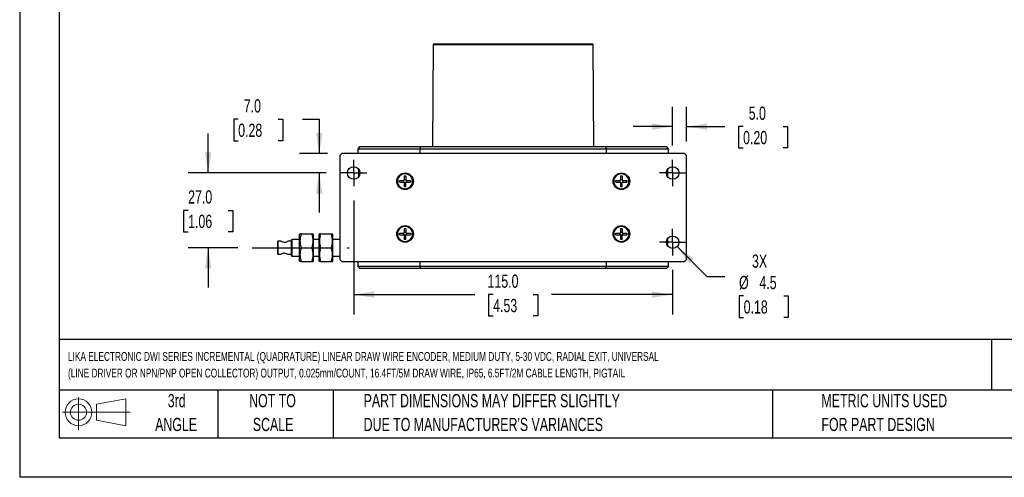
# Model space of a CAD drawing. Header units: millimetres. Extents: x 0 to 629, y 0 to 486.
# Tile 1 of 7: x 0 to 355, y 0 to 165. Entities that reach past the tile are written whole.
import ezdxf

# ---------------------------------------------------------------- set-up
doc = ezdxf.new("R2010")
doc.units = ezdxf.units.MM
doc.header["$LTSCALE"] = 2.25
doc.linetypes.add('CENTERX2', pattern=[20.32, 12.7, -2.54, 2.54, -2.54])
doc.layers.add('CENTER', color=40, linetype='CENTERX2')
doc.layers.add('SLD-DEFPOINTS', color=7, linetype='Continuous')
doc.layers.add('DIMENSIONS', color=140, linetype='Continuous', lineweight=25)
doc.layers.add('TEXT', color=140, linetype='Continuous', lineweight=25)
doc.styles.add('SLDTEXTSTYLE0', font='TXT', dxfattribs={"width": 0.7})
doc.dimstyles.new('SLDDIMSTYLE0', dxfattribs={"dimtxt": 4.855518, "dimasz": 7.4295, "dimexe": 0, "dimexo": 0.0625, "dimgap": 1.213879, "dimtad": 0, "dimtih": 1, "dimtoh": 1, "dimdec": 1, "dimrnd": 1e-09, "dimzin": 4, "dimdsep": 46, "dimtxsty": 'SLDTEXTSTYLE0', "dimsah": 1, "dimcen": 0.09, "dimadec": 0, "dimazin": 1, "dimtfac": 1, "dimtdec": 1, "dimtmove": 0, "dimatfit": 0, "dimfxl": 0, "dimfrac": 2, "dimtolj": 1, "dimtzin": 12, "dimarcsym": 0})
doc.dimstyles.new('SLDDIMSTYLE1', dxfattribs={"dimtxt": 4.855518, "dimasz": 7.4295, "dimexe": 0, "dimexo": 0.0625, "dimgap": 1.213879, "dimtad": 0, "dimtih": 1, "dimtoh": 1, "dimdec": 1, "dimrnd": 1e-09, "dimzin": 4, "dimdsep": 46, "dimtxsty": 'SLDTEXTSTYLE0', "dimsah": 1, "dimcen": 0.09, "dimadec": 0, "dimazin": 1, "dimtfac": 1, "dimtdec": 1, "dimtofl": 0, "dimtmove": 0, "dimatfit": 3, "dimfxl": 0, "dimfrac": 2, "dimtolj": 1, "dimtzin": 12, "dimarcsym": 0})
doc.dimstyles.new('SLDDIMSTYLE5', dxfattribs={"dimtxt": 4.855518, "dimasz": 7.4295, "dimexe": 0, "dimexo": 0.0625, "dimgap": 1.213879, "dimtad": 0, "dimtih": 1, "dimtoh": 1, "dimdec": 1, "dimrnd": 1e-09, "dimzin": 12, "dimdsep": 46, "dimtxsty": 'SLDTEXTSTYLE0', "dimsah": 1, "dimcen": 0, "dimadec": 0, "dimazin": 3, "dimtfac": 1, "dimtdec": 1, "dimtofl": 0, "dimtmove": 0, "dimatfit": 3, "dimfxl": 0, "dimfrac": 2, "dimtolj": 1, "dimtzin": 12, "dimarcsym": 0})

# ---------------------------------------------------------------- blocks, each defined once
blk = doc.blocks.new('Block11')
at = {"color": 7, "linetype": 'Continuous', "lineweight": 18}
for p, q in [((5.82, 11.95), (5.82, 0)), ((12.33, 9.38), (22.89, 11.32)), ((22.89, 11.32), (22.89, 1.65)), ((12.33, 3.59), (12.33, 9.38)), ((0, 6.48), (24.47, 6.48)), ((12.33, 3.59), (22.89, 1.65))]:
    blk.add_line(p, q, dxfattribs=at)
for radius in [4.84, 2.89]:
    blk.add_circle((5.82, 6.48), radius, dxfattribs=at)
blk = doc.blocks.new('Block12')
at = {"layer": 'SLD-DEFPOINTS'}
blk.add_blockref('Block11', (0, 0), dxfattribs=at)
blk = doc.blocks.new('SW_NOTE_0')
at = {"layer": 'TEXT', "color": 0, "linetype": 'CENTERX2', "lineweight": 18, "char_height": 3.19164, "attachment_point": 1, "style": 'SLDTEXTSTYLE0'}
for s, insert in [('LIKA ELECTRONIC DWI SERIES INCREMENTAL (QUADRATURE) LINEAR DRAW WIRE ENCODER, MEDIUM DUTY, 5-30 VDC, RADIAL EXIT, UNIVERSAL', (0, 4.11)), ('(LINE DRIVER OR NPN/PNP OPEN COLLECTOR) OUTPUT, 0.025mm/COUNT, 16.4FT/5M DRAW WIRE, IP65, 6.5FT/2M CABLE LENGTH, PIGTAIL', (0, -1.89))]:
    blk.add_mtext(s, dxfattribs=dict(at, insert=insert))
blk = doc.blocks.new('SW_NOTE_0_3')
at = {"layer": 'TEXT', "color": 0, "linetype": 'CENTERX2', "lineweight": 18, "char_height": 4.7625, "attachment_point": 1, "style": 'SLDTEXTSTYLE0'}
for s, insert in [('PART DIMENSIONS MAY DIFFER SLIGHTLY', (0, 6.14)), ("DUE TO MANUFACTURER'S VARIANCES", (0, -2.46))]:
    blk.add_mtext(s, dxfattribs=dict(at, insert=insert))
blk = doc.blocks.new('SW_NOTE_0_4')
at = {"layer": 'TEXT', "color": 0, "linetype": 'CENTERX2', "lineweight": 18, "char_height": 4.762, "attachment_point": 2, "style": 'SLDTEXTSTYLE0'}
for s, insert in [('NOT TO', (11.83, 6.14)), ('SCALE', (12.05, -2.46))]:
    blk.add_mtext(s, dxfattribs=dict(at, insert=insert))
blk = doc.blocks.new('SW_NOTE_0_5')
at = {"layer": 'TEXT', "color": 0, "linetype": 'CENTERX2', "lineweight": 18, "char_height": 4.762, "attachment_point": 2, "style": 'SLDTEXTSTYLE0'}
for s, insert in [('3rd', (5.21, 6.14)), ('ANGLE', (4.99, -2.46))]:
    blk.add_mtext(s, dxfattribs=dict(at, insert=insert))
blk = doc.blocks.new('SW_NOTE_0_6')
at = {"layer": 'TEXT', "color": 0, "linetype": 'CENTERX2', "lineweight": 18, "char_height": 4.7625, "attachment_point": 1, "style": 'SLDTEXTSTYLE0'}
for s, insert in [('METRIC UNITS USED', (0, 6.14)), ('FOR PART DESIGN', (0, -2.46))]:
    blk.add_mtext(s, dxfattribs=dict(at, insert=insert))
blk = doc.blocks.new('_D_20')
at = {"layer": 'DIMENSIONS'}
for p, q in [((235.44, 119.81), (235.44, 133.73)), ((240.44, 121.27), (240.44, 133.73)), ((235.44, 126.59), (221.15, 126.59)), ((240.44, 126.59), (254.26, 126.59)), ((260.84, 126.59), (259.21, 126.59)), ((259.21, 126.59), (259.21, 118.87)), ((275.26, 126.59), (276.89, 126.59)), ((276.89, 126.59), (276.89, 118.87)), ((259.21, 118.87), (260.84, 118.87)), ((276.89, 118.87), (275.26, 118.87))]:
    blk.add_line(p, q, dxfattribs=at)
for points in [[(235.44, 126.59), (228.01, 127.73), (228.01, 125.45)], [(240.44, 126.59), (247.87, 125.45), (247.87, 127.73)]]:
    blk.add_solid(points, dxfattribs=at)
at = {"layer": 'DIMENSIONS', "char_height": 4.762, "attachment_point": 1, "style": 'SLDTEXTSTYLE0'}
for s, insert in [('5.0', (262.86, 133.81)), ('0.20', (260.84, 125.01))]:
    blk.add_mtext(s, dxfattribs=dict(at, insert=insert))
blk = doc.blocks.new('_D_21')
at = {"layer": 'DIMENSIONS'}
for p, q in [((237.03, 83.26), (247.76, 72.52)), ((247.76, 72.52), (254.21, 72.52)), ((261.04, 65.47), (259.41, 65.47)), ((259.41, 65.47), (259.41, 57.75)), ((275.47, 65.47), (277.1, 65.47)), ((277.1, 65.47), (277.1, 57.75)), ((259.41, 57.75), (261.04, 57.75)), ((277.1, 57.75), (275.47, 57.75))]:
    blk.add_line(p, q, dxfattribs=at)
blk.add_solid([(237.03, 83.26), (241.47, 77.2), (243.09, 78.81)], dxfattribs=at)
at = {"layer": 'DIMENSIONS', "char_height": 4.762, "attachment_point": 1, "style": 'SLDTEXTSTYLE0'}
for s, insert in [('3X', (264.06, 80.42)), ('%%c', (259.39, 72.7)), ('4.5', (266.72, 72.7)), ('0.18', (261.04, 63.89))]:
    blk.add_mtext(s, dxfattribs=dict(at, insert=insert))
blk = doc.blocks.new('_D_22')
at = {"layer": 'DIMENSIONS'}
for p, q in [((120.44, 99.88), (120.44, 58.82)), ((235.44, 74.88), (235.44, 58.82)), ((120.44, 65.97), (164.14, 65.97)), ((170.72, 65.97), (169.09, 65.97)), ((169.09, 65.97), (169.09, 58.25)), ((185.15, 65.97), (186.78, 65.97)), ((186.78, 65.97), (186.78, 58.25)), ((235.44, 65.97), (191.73, 65.97)), ((169.09, 58.25), (170.72, 58.25)), ((186.78, 58.25), (185.15, 58.25))]:
    blk.add_line(p, q, dxfattribs=at)
for points in [[(120.44, 65.97), (127.87, 64.82), (127.87, 67.11)], [(235.44, 65.97), (228.01, 67.11), (228.01, 64.82)]]:
    blk.add_solid(points, dxfattribs=at)
at = {"layer": 'DIMENSIONS', "char_height": 4.762, "attachment_point": 1, "style": 'SLDTEXTSTYLE0'}
for s, insert in [('115.0', (168.7, 73.19)), ('4.53', (170.72, 64.39))]:
    blk.add_mtext(s, dxfattribs=dict(at, insert=insert))
blk = doc.blocks.new('_D_23')
at = {"layer": 'DIMENSIONS'}
for p, q in [((67.95, 109.85), (67.95, 124.14)), ((110.47, 109.85), (60.81, 109.85)), ((60.74, 96.35), (59.11, 96.35)), ((59.11, 96.35), (59.11, 88.63)), ((75.16, 96.35), (76.8, 96.35)), ((76.8, 96.35), (76.8, 88.63)), ((59.11, 88.63), (60.74, 88.63)), ((76.8, 88.63), (75.16, 88.63)), ((78.68, 82.85), (60.81, 82.85)), ((67.95, 82.85), (67.95, 68.56))]:
    blk.add_line(p, q, dxfattribs=at)
for points in [[(67.95, 109.85), (69.09, 117.28), (66.81, 117.28)], [(67.95, 82.85), (66.81, 75.42), (69.09, 75.42)]]:
    blk.add_solid(points, dxfattribs=at)
at = {"layer": 'DIMENSIONS', "char_height": 4.762, "attachment_point": 1, "style": 'SLDTEXTSTYLE0'}
for s, insert in [('27.0', (60.74, 103.58)), ('1.06', (60.74, 94.77))]:
    blk.add_mtext(s, dxfattribs=dict(at, insert=insert))
blk = doc.blocks.new('_D_24')
at = {"layer": 'DIMENSIONS'}
for p, q in [((78.79, 129.22), (77.16, 129.22)), ((77.16, 129.22), (77.16, 121.51)), ((93.22, 129.22), (94.85, 129.22)), ((94.85, 129.22), (94.85, 121.51)), ((101.97, 129.22), (108.02, 129.22)), ((108.02, 129.22), (108.02, 116.85)), ((77.16, 121.51), (78.79, 121.51)), ((94.85, 121.51), (93.22, 121.51)), ((111.01, 116.85), (100.87, 116.85)), ((110.47, 109.85), (100.87, 109.85)), ((108.02, 109.85), (108.02, 95.56))]:
    blk.add_line(p, q, dxfattribs=at)
for points in [[(108.02, 116.85), (109.16, 124.28), (106.88, 124.28)], [(108.02, 109.85), (106.88, 102.42), (109.16, 102.42)]]:
    blk.add_solid(points, dxfattribs=at)
at = {"layer": 'DIMENSIONS', "char_height": 4.762, "attachment_point": 1, "style": 'SLDTEXTSTYLE0'}
for s, insert in [('7.0', (80.81, 136.45)), ('0.28', (78.79, 127.65))]:
    blk.add_mtext(s, dxfattribs=dict(at, insert=insert))
blk = doc.blocks.new('SW_CENTERMARKSYMBOL_6')
at = {"layer": 'CENTER', "color": 0}
for p, q in [((0, 2.54), (0, 4.79)), ((-2.54, 0), (-4.79, 0)), ((0, 0), (-2.54, 0)), ((0, 0), (0, 2.54)), ((0, 0), (0, -2.54)), ((0, 0), (2.54, 0)), ((2.54, 0), (4.79, 0)), ((0, -2.54), (0, -4.79))]:
    blk.add_line(p, q, dxfattribs=at)
blk = doc.blocks.new('SW_CENTERMARKSYMBOL_7')
at = {"layer": 'CENTER', "color": 0}
for p, q in [((0, 2.54), (0, 4.79)), ((-2.54, 0), (-4.79, 0)), ((0, 0), (-2.54, 0)), ((0, 0), (0, 2.54)), ((0, 0), (0, -2.54)), ((0, 0), (2.54, 0)), ((2.54, 0), (4.79, 0)), ((0, -2.54), (0, -4.79))]:
    blk.add_line(p, q, dxfattribs=at)
blk = doc.blocks.new('SW_CENTERMARKSYMBOL_8')
at = {"layer": 'CENTER', "color": 0}
for p, q in [((0, 2.54), (0, 4.79)), ((-2.54, 0), (-4.79, 0)), ((0, 0), (-2.54, 0)), ((0, 0), (0, 2.54)), ((0, 0), (0, -2.54)), ((0, 0), (2.54, 0)), ((2.54, 0), (4.79, 0)), ((0, -2.54), (0, -4.79))]:
    blk.add_line(p, q, dxfattribs=at)

msp = doc.modelspace()

# ---------------------------------------------------------------- linework, layer by layer
at = {"color": 7, "linetype": 'Continuous'}
for p in [(0.01, 485.78), (628.66, 0.01)]:
    msp.add_line(p, (0.01, 0.01), dxfattribs=at)
for p, q in [((206.55, 156.35), (149.32, 156.35)), ((149.12, 156.15), (148.9, 119.35)), ((206.75, 156.15), (149.12, 156.15)), ((206.98, 119.35), (206.75, 156.15)), ((122.69, 119.35), (121.93, 118.59)), ((121.94, 118.6), (121.94, 116.85)), ((122.69, 119.35), (144.59, 119.35)), ((144.59, 119.35), (144.34, 118.6)), ((144.34, 118.6), (144.34, 116.85)), ((144.34, 118.6), (211.54, 118.6)), ((144.59, 119.35), (211.29, 119.35)), ((211.54, 118.6), (211.29, 119.35)), ((211.29, 119.35), (233.19, 119.35)), ((211.54, 116.85), (211.54, 118.6)), ((233.95, 118.59), (233.19, 119.35)), ((233.94, 116.85), (233.94, 118.6)), ((115.44, 116.1), (116.19, 116.85)), ((115.44, 116.1), (115.44, 78.6)), ((239.69, 116.85), (116.19, 116.85)), ((239.69, 116.85), (240.44, 116.1)), ((240.44, 78.6), (240.44, 116.1)), ((121.94, 111.53), (121.94, 111.35)), ((121.94, 111.35), (122.12, 111.35)), ((122.14, 111.32), (122.14, 108.38)), ((233.74, 108.38), (233.74, 111.32)), ((233.76, 111.35), (233.94, 111.35)), ((233.94, 111.35), (233.94, 111.53)), ((136.94, 107.15), (138.47, 107.15)), ((136.94, 106.55), (136.94, 107.15)), ((136.94, 106.55), (138.47, 106.55)), ((138.44, 107.15), (138.44, 106.55)), ((138.64, 108.85), (139.24, 108.85)), ((138.64, 108.85), (138.64, 107.32)), ((139.24, 107.35), (138.64, 107.35)), ((139.24, 108.85), (139.24, 107.35)), ((139.41, 106.55), (140.94, 106.55)), ((139.44, 107.15), (140.94, 107.15)), ((139.44, 106.55), (139.44, 107.15)), ((140.94, 107.15), (140.94, 106.55)), ((214.94, 107.15), (216.47, 107.15)), ((214.94, 106.55), (214.94, 107.15)), ((214.94, 106.55), (216.47, 106.55)), ((216.44, 107.15), (216.44, 106.55)), ((216.64, 108.85), (217.24, 108.85)), ((216.64, 108.85), (216.64, 107.32)), ((217.24, 107.35), (216.64, 107.35)), ((217.24, 108.85), (217.24, 107.35)), ((217.41, 106.55), (218.94, 106.55)), ((217.44, 107.15), (218.94, 107.15)), ((217.44, 106.55), (217.44, 107.15)), ((218.94, 107.15), (218.94, 106.55)), ((138.64, 106.38), (138.64, 104.85)), ((139.24, 106.35), (138.64, 106.35)), ((139.24, 104.85), (138.64, 104.85)), ((139.24, 104.85), (139.24, 106.38)), ((216.64, 106.38), (216.64, 104.85)), ((217.24, 106.35), (216.64, 106.35)), ((217.24, 104.85), (216.64, 104.85)), ((217.24, 104.85), (217.24, 106.38)), ((138.64, 89.85), (139.24, 89.85)), ((138.64, 89.85), (138.64, 88.32)), ((139.24, 89.85), (139.24, 88.35)), ((216.64, 89.85), (217.24, 89.85)), ((216.64, 89.85), (216.64, 88.32)), ((217.24, 89.85), (217.24, 88.35)), ((98.14, 85.85), (97.94, 85.65)), ((97.94, 85.65), (97.94, 80.05)), ((100.94, 85.85), (98.14, 85.85)), ((98.14, 85.85), (98.14, 79.85)), ((101.07, 87.85), (100.94, 87.62)), ((100.94, 78.08), (100.94, 87.62)), ((101.52, 87.85), (101.08, 87.85)), ((101.52, 87.85), (105.36, 87.85)), ((105.36, 87.85), (105.79, 87.85)), ((105.94, 87.62), (105.81, 87.85)), ((105.94, 82.85), (105.94, 87.62)), ((107.94, 85.85), (105.94, 85.85)), ((108.07, 87.85), (107.94, 87.62)), ((107.94, 78.08), (107.94, 87.62)), ((108.52, 87.85), (108.08, 87.85)), ((108.52, 87.85), (112.36, 87.85)), ((112.36, 87.85), (112.79, 87.85)), ((112.94, 87.62), (112.81, 87.85)), ((112.94, 82.85), (112.94, 87.62)), ((115.44, 85.85), (112.94, 85.85)), ((136.94, 88.15), (138.47, 88.15)), ((136.94, 87.55), (136.94, 88.15)), ((136.94, 87.55), (138.47, 87.55)), ((138.44, 88.15), (138.44, 87.55)), ((139.24, 88.35), (138.64, 88.35)), ((138.64, 87.38), (138.64, 85.85)), ((139.24, 87.35), (138.64, 87.35)), ((139.24, 85.85), (138.64, 85.85)), ((139.24, 85.85), (139.24, 87.38)), ((139.41, 87.55), (140.94, 87.55)), ((139.44, 88.15), (140.94, 88.15)), ((139.44, 87.55), (139.44, 88.15)), ((140.94, 88.15), (140.94, 87.55)), ((214.94, 88.15), (216.47, 88.15)), ((214.94, 87.55), (214.94, 88.15)), ((214.94, 87.55), (216.47, 87.55)), ((216.44, 88.15), (216.44, 87.55)), ((217.24, 88.35), (216.64, 88.35)), ((216.64, 87.38), (216.64, 85.85)), ((217.24, 87.35), (216.64, 87.35)), ((217.24, 85.85), (216.64, 85.85)), ((217.24, 85.85), (217.24, 87.38)), ((217.41, 87.55), (218.94, 87.55)), ((217.44, 88.15), (218.94, 88.15)), ((217.44, 87.55), (217.44, 88.15)), ((218.94, 88.15), (218.94, 87.55)), ((233.74, 83.38), (233.74, 86.32)), ((93.14, 85.2), (92.94, 85)), ((92.94, 85), (92.94, 80.7)), ((94.25, 85.2), (93.14, 85.2)), ((93.14, 85.2), (93.14, 80.5)), ((97.94, 85.2), (96.63, 85.2)), ((101.52, 82.85), (105.36, 82.85)), ((105.94, 78.08), (105.94, 82.85)), ((108.52, 82.85), (112.36, 82.85)), ((112.94, 78.08), (112.94, 82.85)), ((233.94, 83.35), (233.76, 83.35)), ((233.94, 83.17), (233.94, 83.35)), ((92.94, 80.7), (93.14, 80.5)), ((93.14, 80.5), (94.25, 80.5)), ((96.63, 80.5), (97.94, 80.5)), ((97.94, 80.05), (98.14, 79.85)), ((98.14, 79.85), (100.94, 79.85)), ((105.94, 79.85), (107.94, 79.85)), ((112.94, 79.85), (115.44, 79.85)), ((116.19, 77.85), (115.44, 78.6)), ((240.44, 78.6), (239.69, 77.85)), ((100.94, 78.08), (101.07, 77.85)), ((101.52, 77.85), (101.07, 77.85)), ((101.52, 77.85), (105.36, 77.85)), ((105.36, 77.85), (105.8, 77.85)), ((105.81, 77.85), (105.94, 78.08)), ((107.94, 78.08), (108.07, 77.85)), ((108.52, 77.85), (108.07, 77.85)), ((108.52, 77.85), (112.36, 77.85)), ((112.36, 77.85), (112.8, 77.85)), ((112.81, 77.85), (112.94, 78.08)), ((116.19, 77.85), (239.69, 77.85)), ((121.93, 76.11), (122.69, 75.35)), ((121.94, 77.85), (121.94, 76.1)), ((144.59, 75.35), (122.69, 75.35)), ((144.34, 77.85), (144.34, 76.1)), ((144.34, 76.1), (144.59, 75.35)), ((211.54, 76.1), (144.34, 76.1)), ((211.29, 75.35), (144.59, 75.35)), ((211.29, 75.35), (211.54, 76.1)), ((233.19, 75.35), (211.29, 75.35)), ((211.54, 76.1), (211.54, 77.85)), ((233.19, 75.35), (233.95, 76.11)), ((233.94, 76.1), (233.94, 77.85))]:
    msp.add_line(p, q)
at = {"flags": 128}
for points in [[(121.96, 118.6), (122.07, 118.6), (122.54, 118.6), (123.35, 118.6), (124.49, 118.6), (125.95, 118.6), (127.73, 118.6), (129.82, 118.6), (132.2, 118.6), (134.86, 118.6), (137.78, 118.6), (140.95, 118.6), (144.34, 118.6)], [(211.54, 118.6), (214.93, 118.6), (218.1, 118.6), (221.02, 118.6), (223.68, 118.6), (226.06, 118.6), (228.14, 118.6), (229.93, 118.6), (231.39, 118.6), (232.53, 118.6), (233.34, 118.6), (233.81, 118.6), (233.92, 118.6)], [(95.44, 84.8), (95.14, 84.83), (94.86, 84.9), (94.58, 85.01), (94.35, 85.13), (94.24, 85.2), (94.25, 85.19)], [(95.44, 80.9), (95.74, 80.87), (96.03, 80.8), (96.3, 80.68), (96.53, 80.56), (96.63, 80.5), (96.63, 80.51)], [(144.34, 76.1), (140.95, 76.1), (137.78, 76.1), (134.86, 76.1), (132.2, 76.1), (129.82, 76.1), (127.73, 76.1), (125.95, 76.1), (124.49, 76.1), (123.35, 76.1), (122.54, 76.1), (122.07, 76.1), (121.96, 76.1)], [(233.92, 76.1), (233.81, 76.1), (233.34, 76.1), (232.53, 76.1), (231.39, 76.1), (229.93, 76.1), (228.14, 76.1), (226.06, 76.1), (223.68, 76.1), (221.02, 76.1), (218.1, 76.1), (214.93, 76.1), (211.54, 76.1)]]:
    msp.add_lwpolyline(points, dxfattribs=at)
for centre, radius in [((120.44, 109.85), 2.25), ((235.44, 109.85), 2.25), ((138.94, 106.85), 3), ((138.94, 106.85), 2.81), ((216.94, 106.85), 3), ((216.94, 106.85), 2.81), ((138.94, 87.85), 3), ((138.94, 87.85), 2.81), ((216.94, 87.85), 3), ((216.94, 87.85), 2.81), ((235.44, 84.85), 2.25)]:
    msp.add_circle(centre, radius)
for centre, radius, start, end in [((149.32, 156.15), 0.2, 90, 179.65), ((157.15, 156.25), 0.1, 315, 90), ((179.57, 156.25), 0.1, 90, 225), ((184.99, 156.25), 0.1, 315, 90), ((194.38, 156.25), 0.1, 90, 225), ((206.55, 156.15), 0.2, 0.35, 90), ((138.94, 106.85), 2.71, 0, 180), ((138.94, 106.85), 2.71, 180, 0), ((138.47, 107.32), 0.17, 270, 0), ((138.47, 106.38), 0.17, 0, 90), ((139.44, 107.35), 0.2, 180, 270), ((139.41, 106.38), 0.17, 90, 180), ((216.94, 106.85), 2.71, 0, 180), ((216.94, 106.85), 2.71, 180, 0), ((216.47, 107.32), 0.17, 270, 0), ((216.47, 106.38), 0.17, 0, 90), ((217.44, 107.35), 0.2, 180, 270), ((217.41, 106.38), 0.17, 90, 180), ((138.94, 87.85), 2.71, 0, 180), ((216.94, 87.85), 2.71, 0, 180), ((108.42, 85.35), 7.35, 160.1019, 199.8981), ((98.45, 85.35), 7.35, 340.1019, 19.8981), ((115.42, 85.35), 7.35, 160.1019, 199.8981), ((105.45, 85.35), 7.35, 340.1019, 19.8981), ((138.94, 87.85), 2.71, 180, 0), ((138.47, 88.32), 0.17, 270, 0), ((138.47, 87.38), 0.17, 0, 90), ((139.44, 88.35), 0.2, 180, 270), ((139.41, 87.38), 0.17, 90, 180), ((216.94, 87.85), 2.71, 180, 0), ((216.47, 88.32), 0.17, 270, 0), ((216.47, 87.38), 0.17, 0, 90), ((217.44, 88.35), 0.2, 180, 270), ((217.41, 87.38), 0.17, 90, 180), ((95.3, 87.2), 2.4, 273.2094, 303.3858), ((108.42, 80.35), 7.35, 160.1019, 199.8981), ((98.45, 80.35), 7.35, 340.1019, 19.8981), ((115.42, 80.35), 7.35, 160.1019, 199.8981), ((105.45, 80.35), 7.35, 340.1019, 19.8981), ((95.59, 78.45), 2.45, 93.5082, 123.1006)]:
    msp.add_arc(centre, radius, start, end)
at = {"layer": 'CENTER'}
msp.add_line((83.85, 82.85), (118.8, 82.85), dxfattribs=at)
at = {"layer": 'TEXT'}
for p, q in [((14.29, 471.49), (14.29, 14.29)), ((614.36, 49.78), (14.29, 49.78)), ((350.46, 49.78), (350.46, 31.43)), ((614.36, 31.43), (14.29, 31.43)), ((71.44, 31.43), (71.44, 14.29)), ((112.98, 31.43), (112.98, 14.29)), ((271.45, 31.43), (271.45, 14.29)), ((14.29, 14.29), (614.36, 14.29))]:
    msp.add_line(p, q, dxfattribs=at)

# ---------------------------------------------------------------- block references
at = {"layer": 'CENTER'}
for name, p in [('SW_CENTERMARKSYMBOL_6', (120.44, 109.85)), ('SW_CENTERMARKSYMBOL_7', (235.44, 109.85)), ('SW_CENTERMARKSYMBOL_8', (235.44, 84.85))]:
    msp.add_blockref(name, p, dxfattribs=at)
at = {"layer": 'SLD-DEFPOINTS'}
msp.add_blockref('Block12', (15.39, 17), dxfattribs=at)
at = {"layer": 'TEXT', "linetype": 'CENTERX2', "lineweight": 18}
for name, p in [('SW_NOTE_0', (17.43, 41.13)), ('SW_NOTE_0_5', (51.41, 23.93)), ('SW_NOTE_0_4', (79.33, 23.93)), ('SW_NOTE_0_3', (124.02, 23.93)), ('SW_NOTE_0_6', (289.08, 23.93))]:
    msp.add_blockref(name, p, dxfattribs=at)

# ---------------------------------------------------------------- dimensions: what is measured, and where the dimension line sits
at = {"layer": 'DIMENSIONS'}
for base, p1, p2, picture, middle in [((108.02, 109.85), (116.19, 116.85), (115.65, 109.85), '_D_24', (108.02, 129.22)), ((67.95, 82.85), (115.65, 109.85), (83.85, 82.85), '_D_23', (67.95, 96.35))]:
    dim = msp.add_linear_dim(base=base, p1=p1, p2=p2, angle=90, dimstyle='SLDDIMSTYLE0', dxfattribs=at)
    dim.commit()
    dim.dimension.update_dxf_attribs({"geometry": picture, "text_midpoint": middle, "dimtype": 160})
for base, p1, p2, dimstyle, picture, middle in [((240.44, 126.59), (235.44, 114.64), (240.44, 116.1), 'SLDDIMSTYLE0', '_D_20', (268.05, 126.59)), ((235.44, 65.97), (120.44, 105.06), (235.44, 80.06), 'SLDDIMSTYLE1', '_D_22', (177.94, 65.97))]:
    dim = msp.add_linear_dim(base=base, p1=p1, p2=p2, dimstyle=dimstyle, dxfattribs=at)
    dim.commit()
    dim.dimension.update_dxf_attribs({"geometry": picture, "text_midpoint": middle, "dimtype": 160})
dim = msp.add_diameter_dim_2p(p1=(233.85, 86.44), p2=(237.03, 83.26), text='3X\\P<>', dimstyle='SLDDIMSTYLE5', dxfattribs=at)
dim.commit()
dim.dimension.update_dxf_attribs({"geometry": '_D_21', "text_midpoint": (268.25, 69.33), "dimtype": 163})

doc.saveas('drawing.dxf')
